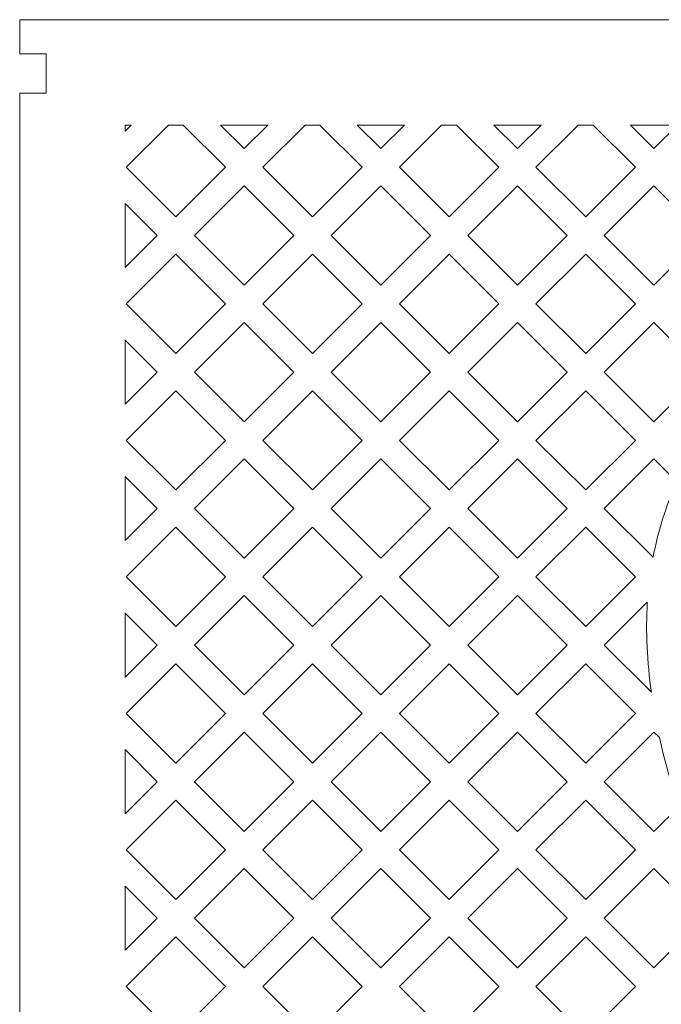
# Model space of a CAD drawing. Header units: millimetres. Extents: x -402 to 376, y -181 to 231.
# Tile 7 of 23: x -175 to -120, y -60 to 24. Entities that reach past the tile are written whole.
import ezdxf

# ---------------------------------------------------------------- set-up
doc = ezdxf.new("R2010")
doc.units = ezdxf.units.MM
doc.header["$MEASUREMENT"] = 0
doc.layers.add('Layer 1', color=7, linetype='Continuous')

msp = doc.modelspace()

# ---------------------------------------------------------------- linework, layer by layer
at = {"layer": 'Layer 1', "lineweight": 15}
for points, knots in [([(-174.5585, 23.9416), (-174.5585, 23.9416), (50.4421, 23.9416), (50.4421, 23.9416), (50.4421, 23.9416), (50.4421, 23.9416), (50.4421, 21.0256), (50.4421, 21.0256), (50.4421, 21.0256), (50.4421, 21.0256), (48.1917, 21.0256), (48.1917, 21.0256), (48.1917, 21.0256), (48.1917, 21.0256), (48.1917, 17.6509), (48.1917, 17.6509), (48.1917, 17.6509), (48.1917, 17.6509), (50.4421, 17.6509), (50.4421, 17.6509), (50.4421, 17.6509), (50.4421, 17.6509), (50.4421, -129.6201), (50.4421, -129.6201), (50.4421, -129.6201), (50.4421, -129.6201), (-174.5585, -129.6201), (-174.5585, -129.6201), (-174.5585, -129.6201), (-174.5585, -129.6201), (-174.5585, 17.6509), (-174.5585, 17.6509), (-174.5585, 17.6509), (-174.5585, 17.6509), (-172.3081, 17.6509), (-172.3081, 17.6509), (-172.3081, 17.6509), (-172.3081, 17.6509), (-172.3081, 21.0256), (-172.3081, 21.0256), (-172.3081, 21.0256), (-172.3081, 21.0256), (-174.5585, 21.0256), (-174.5585, 21.0256), (-174.5585, 21.0256), (-174.5585, 21.0256), (-174.5585, 23.9416), (-174.5585, 23.9416)], [0, 0, 0, 0, 0.0769231, 0.0769231, 0.0769231, 0.0769231, 0.1538462, 0.1538462, 0.1538462, 0.1538462, 0.2307692, 0.2307692, 0.2307692, 0.2307692, 0.3076923, 0.3076923, 0.3076923, 0.3076923, 0.3846154, 0.3846154, 0.3846154, 0.3846154, 0.4615385, 0.4615385, 0.4615385, 0.4615385, 0.5384615, 0.5384615, 0.5384615, 0.5384615, 0.6153846, 0.6153846, 0.6153846, 0.6153846, 0.6923077, 0.6923077, 0.6923077, 0.6923077, 0.7692308, 0.7692308, 0.7692308, 0.7692308, 0.8461538, 0.8461538, 0.8461538, 0.8461538, 1, 1, 1, 1]), ([(-165.043, 14.9416), (-165.043, 14.9416), (-165.5584, 14.9416), (-165.5584, 14.9416), (-165.5584, 14.9416), (-165.5584, 14.9416), (-165.5584, 14.4262), (-165.5584, 14.4262), (-165.5584, 14.4262), (-165.5584, 14.4262), (-165.043, 14.9416), (-165.043, 14.9416)], [0, 0, 0, 0, 0.25, 0.25, 0.25, 0.25, 0.5, 0.5, 0.5, 0.5, 1, 1, 1, 1]), ([(-160.5987, 14.9416), (-160.5987, 14.9416), (-161.8613, 14.9416), (-161.8613, 14.9416), (-161.8613, 14.9416), (-161.8613, 14.9416), (-165.4716, 11.3312), (-165.4716, 11.3312), (-165.4716, 11.3312), (-165.4716, 11.3312), (-161.2302, 7.088), (-161.2302, 7.088), (-161.2302, 7.088), (-161.2302, 7.088), (-156.987, 11.3312), (-156.987, 11.3312), (-156.987, 11.3312), (-156.987, 11.3312), (-160.5987, 14.9416), (-160.5987, 14.9416)], [0, 0, 0, 0, 0.1666667, 0.1666667, 0.1666667, 0.1666667, 0.3333333, 0.3333333, 0.3333333, 0.3333333, 0.5, 0.5, 0.5, 0.5, 0.6666667, 0.6666667, 0.6666667, 0.6666667, 1, 1, 1, 1]), ([(-153.3753, 14.9416), (-153.3753, 14.9416), (-157.417, 14.9416), (-157.417, 14.9416), (-157.417, 14.9416), (-157.417, 14.9416), (-155.3953, 12.9216), (-155.3953, 12.9216), (-155.3953, 12.9216), (-155.3953, 12.9216), (-153.3753, 14.9416), (-153.3753, 14.9416)], [0, 0, 0, 0, 0.25, 0.25, 0.25, 0.25, 0.5, 0.5, 0.5, 0.5, 1, 1, 1, 1]), ([(-148.931, 14.9416), (-148.931, 14.9416), (-150.1932, 14.9416), (-150.1932, 14.9416), (-150.1932, 14.9416), (-150.1932, 14.9416), (-153.8053, 11.3312), (-153.8053, 11.3312), (-153.8053, 11.3312), (-153.8053, 11.3312), (-149.5621, 7.088), (-149.5621, 7.088), (-149.5621, 7.088), (-149.5621, 7.088), (-145.3192, 11.3312), (-145.3192, 11.3312), (-145.3192, 11.3312), (-145.3192, 11.3312), (-148.931, 14.9416), (-148.931, 14.9416)], [0, 0, 0, 0, 0.1666667, 0.1666667, 0.1666667, 0.1666667, 0.3333333, 0.3333333, 0.3333333, 0.3333333, 0.5, 0.5, 0.5, 0.5, 0.6666667, 0.6666667, 0.6666667, 0.6666667, 1, 1, 1, 1]), ([(-141.7089, 14.9416), (-141.7089, 14.9416), (-145.7493, 14.9416), (-145.7493, 14.9416), (-145.7493, 14.9416), (-145.7493, 14.9416), (-143.7289, 12.9216), (-143.7289, 12.9216), (-143.7289, 12.9216), (-143.7289, 12.9216), (-141.7089, 14.9416), (-141.7089, 14.9416)], [0, 0, 0, 0, 0.25, 0.25, 0.25, 0.25, 0.5, 0.5, 0.5, 0.5, 1, 1, 1, 1]), ([(-137.2632, 14.9416), (-137.2632, 14.9416), (-138.5268, 14.9416), (-138.5268, 14.9416), (-138.5268, 14.9416), (-138.5268, 14.9416), (-142.1372, 11.3312), (-142.1372, 11.3312), (-142.1372, 11.3312), (-142.1372, 11.3312), (-137.8957, 7.088), (-137.8957, 7.088), (-137.8957, 7.088), (-137.8957, 7.088), (-133.6529, 11.3312), (-133.6529, 11.3312), (-133.6529, 11.3312), (-133.6529, 11.3312), (-137.2632, 14.9416), (-137.2632, 14.9416)], [0, 0, 0, 0, 0.1666667, 0.1666667, 0.1666667, 0.1666667, 0.3333333, 0.3333333, 0.3333333, 0.3333333, 0.5, 0.5, 0.5, 0.5, 0.6666667, 0.6666667, 0.6666667, 0.6666667, 1, 1, 1, 1]), ([(-130.0408, 14.9416), (-130.0408, 14.9416), (-134.0811, 14.9416), (-134.0811, 14.9416), (-134.0811, 14.9416), (-134.0811, 14.9416), (-132.0611, 12.9216), (-132.0611, 12.9216), (-132.0611, 12.9216), (-132.0611, 12.9216), (-130.0408, 14.9416), (-130.0408, 14.9416)], [0, 0, 0, 0, 0.25, 0.25, 0.25, 0.25, 0.5, 0.5, 0.5, 0.5, 1, 1, 1, 1]), ([(-125.5968, 14.9416), (-125.5968, 14.9416), (-126.8591, 14.9416), (-126.8591, 14.9416), (-126.8591, 14.9416), (-126.8591, 14.9416), (-130.4708, 11.3312), (-130.4708, 11.3312), (-130.4708, 11.3312), (-130.4708, 11.3312), (-126.2279, 7.088), (-126.2279, 7.088), (-126.2279, 7.088), (-126.2279, 7.088), (-121.9847, 11.3312), (-121.9847, 11.3312), (-121.9847, 11.3312), (-121.9847, 11.3312), (-125.5968, 14.9416), (-125.5968, 14.9416)], [0, 0, 0, 0, 0.1666667, 0.1666667, 0.1666667, 0.1666667, 0.3333333, 0.3333333, 0.3333333, 0.3333333, 0.5, 0.5, 0.5, 0.5, 0.6666667, 0.6666667, 0.6666667, 0.6666667, 1, 1, 1, 1]), ([(-118.3744, 14.9416), (-118.3744, 14.9416), (-122.4148, 14.9416), (-122.4148, 14.9416), (-122.4148, 14.9416), (-122.4148, 14.9416), (-120.3948, 12.9216), (-120.3948, 12.9216), (-120.3948, 12.9216), (-120.3948, 12.9216), (-118.3744, 14.9416), (-118.3744, 14.9416)], [0, 0, 0, 0, 0.25, 0.25, 0.25, 0.25, 0.5, 0.5, 0.5, 0.5, 1, 1, 1, 1]), ([(-155.3953, 9.7395), (-155.3953, 9.7395), (-151.1538, 5.4967), (-151.1538, 5.4967), (-151.1538, 5.4967), (-151.1538, 5.4967), (-155.3953, 1.2534), (-155.3953, 1.2534), (-155.3953, 1.2534), (-155.3953, 1.2534), (-159.6385, 5.4967), (-159.6385, 5.4967), (-159.6385, 5.4967), (-159.6385, 5.4967), (-155.3953, 9.7395), (-155.3953, 9.7395)], [0, 0, 0, 0, 0.2, 0.2, 0.2, 0.2, 0.4, 0.4, 0.4, 0.4, 0.6, 0.6, 0.6, 0.6, 1, 1, 1, 1]), ([(-143.7289, 9.7395), (-143.7289, 9.7395), (-139.486, 5.4967), (-139.486, 5.4967), (-139.486, 5.4967), (-139.486, 5.4967), (-143.7289, 1.2534), (-143.7289, 1.2534), (-143.7289, 1.2534), (-143.7289, 1.2534), (-147.9721, 5.4967), (-147.9721, 5.4967), (-147.9721, 5.4967), (-147.9721, 5.4967), (-143.7289, 9.7395), (-143.7289, 9.7395)], [0, 0, 0, 0, 0.2, 0.2, 0.2, 0.2, 0.4, 0.4, 0.4, 0.4, 0.6, 0.6, 0.6, 0.6, 1, 1, 1, 1]), ([(-132.0611, 9.7395), (-132.0611, 9.7395), (-127.8193, 5.4967), (-127.8193, 5.4967), (-127.8193, 5.4967), (-127.8193, 5.4967), (-132.0611, 1.2534), (-132.0611, 1.2534), (-132.0611, 1.2534), (-132.0611, 1.2534), (-136.304, 5.4967), (-136.304, 5.4967), (-136.304, 5.4967), (-136.304, 5.4967), (-132.0611, 9.7395), (-132.0611, 9.7395)], [0, 0, 0, 0, 0.2, 0.2, 0.2, 0.2, 0.4, 0.4, 0.4, 0.4, 0.6, 0.6, 0.6, 0.6, 1, 1, 1, 1]), ([(-120.3948, 9.7395), (-120.3948, 9.7395), (-116.1516, 5.4967), (-116.1516, 5.4967), (-116.1516, 5.4967), (-116.1516, 5.4967), (-120.3948, 1.2534), (-120.3948, 1.2534), (-120.3948, 1.2534), (-120.3948, 1.2534), (-124.6362, 5.4967), (-124.6362, 5.4967), (-124.6362, 5.4967), (-124.6362, 5.4967), (-120.3948, 9.7395), (-120.3948, 9.7395)], [0, 0, 0, 0, 0.2, 0.2, 0.2, 0.2, 0.4, 0.4, 0.4, 0.4, 0.6, 0.6, 0.6, 0.6, 1, 1, 1, 1]), ([(-165.5584, 8.2346), (-165.5584, 8.2346), (-165.5584, 2.7598), (-165.5584, 2.7598), (-165.5584, 2.7598), (-165.5584, 2.7598), (-162.8202, 5.4967), (-162.8202, 5.4967), (-162.8202, 5.4967), (-162.8202, 5.4967), (-165.5584, 8.2346), (-165.5584, 8.2346)], [0, 0, 0, 0, 0.25, 0.25, 0.25, 0.25, 0.5, 0.5, 0.5, 0.5, 1, 1, 1, 1]), ([(-161.2302, 3.9063), (-161.2302, 3.9063), (-156.987, -0.3369), (-156.987, -0.3369), (-156.987, -0.3369), (-156.987, -0.3369), (-161.2302, -4.5797), (-161.2302, -4.5797), (-161.2302, -4.5797), (-161.2302, -4.5797), (-165.4716, -0.3369), (-165.4716, -0.3369), (-165.4716, -0.3369), (-165.4716, -0.3369), (-161.2302, 3.9063), (-161.2302, 3.9063)], [0, 0, 0, 0, 0.2, 0.2, 0.2, 0.2, 0.4, 0.4, 0.4, 0.4, 0.6, 0.6, 0.6, 0.6, 1, 1, 1, 1]), ([(-149.5621, 3.9063), (-149.5621, 3.9063), (-145.3192, -0.3369), (-145.3192, -0.3369), (-145.3192, -0.3369), (-145.3192, -0.3369), (-149.5621, -4.5797), (-149.5621, -4.5797), (-149.5621, -4.5797), (-149.5621, -4.5797), (-153.8053, -0.3369), (-153.8053, -0.3369), (-153.8053, -0.3369), (-153.8053, -0.3369), (-149.5621, 3.9063), (-149.5621, 3.9063)], [0, 0, 0, 0, 0.2, 0.2, 0.2, 0.2, 0.4, 0.4, 0.4, 0.4, 0.6, 0.6, 0.6, 0.6, 1, 1, 1, 1]), ([(-137.8957, 3.9063), (-137.8957, 3.9063), (-133.6529, -0.3369), (-133.6529, -0.3369), (-133.6529, -0.3369), (-133.6529, -0.3369), (-137.8957, -4.5797), (-137.8957, -4.5797), (-137.8957, -4.5797), (-137.8957, -4.5797), (-142.1372, -0.3369), (-142.1372, -0.3369), (-142.1372, -0.3369), (-142.1372, -0.3369), (-137.8957, 3.9063), (-137.8957, 3.9063)], [0, 0, 0, 0, 0.2, 0.2, 0.2, 0.2, 0.4, 0.4, 0.4, 0.4, 0.6, 0.6, 0.6, 0.6, 1, 1, 1, 1]), ([(-126.2279, 3.9063), (-126.2279, 3.9063), (-121.9847, -0.3369), (-121.9847, -0.3369), (-121.9847, -0.3369), (-121.9847, -0.3369), (-126.2279, -4.5797), (-126.2279, -4.5797), (-126.2279, -4.5797), (-126.2279, -4.5797), (-130.4708, -0.3369), (-130.4708, -0.3369), (-130.4708, -0.3369), (-130.4708, -0.3369), (-126.2279, 3.9063), (-126.2279, 3.9063)], [0, 0, 0, 0, 0.2, 0.2, 0.2, 0.2, 0.4, 0.4, 0.4, 0.4, 0.6, 0.6, 0.6, 0.6, 1, 1, 1, 1]), ([(-155.3953, -1.9283), (-155.3953, -1.9283), (-151.1538, -6.1701), (-151.1538, -6.1701), (-151.1538, -6.1701), (-151.1538, -6.1701), (-155.3953, -10.4129), (-155.3953, -10.4129), (-155.3953, -10.4129), (-155.3953, -10.4129), (-159.6385, -6.1701), (-159.6385, -6.1701), (-159.6385, -6.1701), (-159.6385, -6.1701), (-155.3953, -1.9283), (-155.3953, -1.9283)], [0, 0, 0, 0, 0.2, 0.2, 0.2, 0.2, 0.4, 0.4, 0.4, 0.4, 0.6, 0.6, 0.6, 0.6, 1, 1, 1, 1]), ([(-143.7289, -1.9283), (-143.7289, -1.9283), (-139.486, -6.1701), (-139.486, -6.1701), (-139.486, -6.1701), (-139.486, -6.1701), (-143.7289, -10.4129), (-143.7289, -10.4129), (-143.7289, -10.4129), (-143.7289, -10.4129), (-147.9721, -6.1701), (-147.9721, -6.1701), (-147.9721, -6.1701), (-147.9721, -6.1701), (-143.7289, -1.9283), (-143.7289, -1.9283)], [0, 0, 0, 0, 0.2, 0.2, 0.2, 0.2, 0.4, 0.4, 0.4, 0.4, 0.6, 0.6, 0.6, 0.6, 1, 1, 1, 1]), ([(-132.0611, -1.9283), (-132.0611, -1.9283), (-127.8193, -6.1701), (-127.8193, -6.1701), (-127.8193, -6.1701), (-127.8193, -6.1701), (-132.0611, -10.4129), (-132.0611, -10.4129), (-132.0611, -10.4129), (-132.0611, -10.4129), (-136.304, -6.1701), (-136.304, -6.1701), (-136.304, -6.1701), (-136.304, -6.1701), (-132.0611, -1.9283), (-132.0611, -1.9283)], [0, 0, 0, 0, 0.2, 0.2, 0.2, 0.2, 0.4, 0.4, 0.4, 0.4, 0.6, 0.6, 0.6, 0.6, 1, 1, 1, 1]), ([(-120.3948, -1.9283), (-120.3948, -1.9283), (-116.1516, -6.1701), (-116.1516, -6.1701), (-116.1516, -6.1701), (-116.1516, -6.1701), (-120.3948, -10.4129), (-120.3948, -10.4129), (-120.3948, -10.4129), (-120.3948, -10.4129), (-124.6362, -6.1701), (-124.6362, -6.1701), (-124.6362, -6.1701), (-124.6362, -6.1701), (-120.3948, -1.9283), (-120.3948, -1.9283)], [0, 0, 0, 0, 0.2, 0.2, 0.2, 0.2, 0.4, 0.4, 0.4, 0.4, 0.6, 0.6, 0.6, 0.6, 1, 1, 1, 1]), ([(-165.5584, -3.4332), (-165.5584, -3.4332), (-165.5584, -8.908), (-165.5584, -8.908), (-165.5584, -8.908), (-165.5584, -8.908), (-162.8202, -6.1701), (-162.8202, -6.1701), (-162.8202, -6.1701), (-162.8202, -6.1701), (-165.5584, -3.4332), (-165.5584, -3.4332)], [0, 0, 0, 0, 0.25, 0.25, 0.25, 0.25, 0.5, 0.5, 0.5, 0.5, 1, 1, 1, 1]), ([(-161.2302, -7.7614), (-161.2302, -7.7614), (-156.987, -12.0047), (-156.987, -12.0047), (-156.987, -12.0047), (-156.987, -12.0047), (-161.2302, -16.2461), (-161.2302, -16.2461), (-161.2302, -16.2461), (-161.2302, -16.2461), (-165.4716, -12.0047), (-165.4716, -12.0047), (-165.4716, -12.0047), (-165.4716, -12.0047), (-161.2302, -7.7614), (-161.2302, -7.7614)], [0, 0, 0, 0, 0.2, 0.2, 0.2, 0.2, 0.4, 0.4, 0.4, 0.4, 0.6, 0.6, 0.6, 0.6, 1, 1, 1, 1]), ([(-149.5621, -7.7614), (-149.5621, -7.7614), (-145.3192, -12.0047), (-145.3192, -12.0047), (-145.3192, -12.0047), (-145.3192, -12.0047), (-149.5621, -16.2461), (-149.5621, -16.2461), (-149.5621, -16.2461), (-149.5621, -16.2461), (-153.8053, -12.0047), (-153.8053, -12.0047), (-153.8053, -12.0047), (-153.8053, -12.0047), (-149.5621, -7.7614), (-149.5621, -7.7614)], [0, 0, 0, 0, 0.2, 0.2, 0.2, 0.2, 0.4, 0.4, 0.4, 0.4, 0.6, 0.6, 0.6, 0.6, 1, 1, 1, 1]), ([(-137.8957, -7.7614), (-137.8957, -7.7614), (-133.6529, -12.0047), (-133.6529, -12.0047), (-133.6529, -12.0047), (-133.6529, -12.0047), (-137.8957, -16.2461), (-137.8957, -16.2461), (-137.8957, -16.2461), (-137.8957, -16.2461), (-142.1372, -12.0047), (-142.1372, -12.0047), (-142.1372, -12.0047), (-142.1372, -12.0047), (-137.8957, -7.7614), (-137.8957, -7.7614)], [0, 0, 0, 0, 0.2, 0.2, 0.2, 0.2, 0.4, 0.4, 0.4, 0.4, 0.6, 0.6, 0.6, 0.6, 1, 1, 1, 1]), ([(-126.2279, -7.7614), (-126.2279, -7.7614), (-121.9847, -12.0047), (-121.9847, -12.0047), (-121.9847, -12.0047), (-121.9847, -12.0047), (-126.2279, -16.2461), (-126.2279, -16.2461), (-126.2279, -16.2461), (-126.2279, -16.2461), (-130.4708, -12.0047), (-130.4708, -12.0047), (-130.4708, -12.0047), (-130.4708, -12.0047), (-126.2279, -7.7614), (-126.2279, -7.7614)], [0, 0, 0, 0, 0.2, 0.2, 0.2, 0.2, 0.4, 0.4, 0.4, 0.4, 0.6, 0.6, 0.6, 0.6, 1, 1, 1, 1]), ([(-155.3953, -13.595), (-155.3953, -13.595), (-151.1538, -17.8378), (-151.1538, -17.8378), (-151.1538, -17.8378), (-151.1538, -17.8378), (-155.3953, -22.0807), (-155.3953, -22.0807), (-155.3953, -22.0807), (-155.3953, -22.0807), (-159.6385, -17.8378), (-159.6385, -17.8378), (-159.6385, -17.8378), (-159.6385, -17.8378), (-155.3953, -13.595), (-155.3953, -13.595)], [0, 0, 0, 0, 0.2, 0.2, 0.2, 0.2, 0.4, 0.4, 0.4, 0.4, 0.6, 0.6, 0.6, 0.6, 1, 1, 1, 1]), ([(-143.7289, -13.595), (-143.7289, -13.595), (-139.486, -17.8378), (-139.486, -17.8378), (-139.486, -17.8378), (-139.486, -17.8378), (-143.7289, -22.0807), (-143.7289, -22.0807), (-143.7289, -22.0807), (-143.7289, -22.0807), (-147.9721, -17.8378), (-147.9721, -17.8378), (-147.9721, -17.8378), (-147.9721, -17.8378), (-143.7289, -13.595), (-143.7289, -13.595)], [0, 0, 0, 0, 0.2, 0.2, 0.2, 0.2, 0.4, 0.4, 0.4, 0.4, 0.6, 0.6, 0.6, 0.6, 1, 1, 1, 1]), ([(-132.0611, -13.595), (-132.0611, -13.595), (-127.8193, -17.8378), (-127.8193, -17.8378), (-127.8193, -17.8378), (-127.8193, -17.8378), (-132.0611, -22.0807), (-132.0611, -22.0807), (-132.0611, -22.0807), (-132.0611, -22.0807), (-136.304, -17.8378), (-136.304, -17.8378), (-136.304, -17.8378), (-136.304, -17.8378), (-132.0611, -13.595), (-132.0611, -13.595)], [0, 0, 0, 0, 0.2, 0.2, 0.2, 0.2, 0.4, 0.4, 0.4, 0.4, 0.6, 0.6, 0.6, 0.6, 1, 1, 1, 1]), ([(-120.3948, -13.595), (-120.3948, -13.595), (-118.4697, -15.5201), (-118.4697, -15.5201), (-118.4697, -15.5201), (-119.3844, -17.6505), (-120.0572, -19.8388), (-120.4773, -21.9967), (-120.4773, -21.9967), (-120.4773, -21.9967), (-124.6362, -17.8378), (-124.6362, -17.8378), (-124.6362, -17.8378), (-124.6362, -17.8378), (-120.3948, -13.595), (-120.3948, -13.595)], [0, 0, 0, 0, 0.2, 0.2, 0.2, 0.2, 0.4, 0.4, 0.4, 0.4, 0.6, 0.6, 0.6, 0.6, 1, 1, 1, 1]), ([(-165.5584, -15.101), (-165.5584, -15.101), (-165.5584, -20.5747), (-165.5584, -20.5747), (-165.5584, -20.5747), (-165.5584, -20.5747), (-162.8202, -17.8378), (-162.8202, -17.8378), (-162.8202, -17.8378), (-162.8202, -17.8378), (-165.5584, -15.101), (-165.5584, -15.101)], [0, 0, 0, 0, 0.25, 0.25, 0.25, 0.25, 0.5, 0.5, 0.5, 0.5, 1, 1, 1, 1]), ([(-161.2302, -19.4282), (-161.2302, -19.4282), (-156.987, -23.671), (-156.987, -23.671), (-156.987, -23.671), (-156.987, -23.671), (-161.2302, -27.9139), (-161.2302, -27.9139), (-161.2302, -27.9139), (-161.2302, -27.9139), (-165.4716, -23.671), (-165.4716, -23.671), (-165.4716, -23.671), (-165.4716, -23.671), (-161.2302, -19.4282), (-161.2302, -19.4282)], [0, 0, 0, 0, 0.2, 0.2, 0.2, 0.2, 0.4, 0.4, 0.4, 0.4, 0.6, 0.6, 0.6, 0.6, 1, 1, 1, 1]), ([(-149.5621, -19.4282), (-149.5621, -19.4282), (-145.3192, -23.671), (-145.3192, -23.671), (-145.3192, -23.671), (-145.3192, -23.671), (-149.5621, -27.9139), (-149.5621, -27.9139), (-149.5621, -27.9139), (-149.5621, -27.9139), (-153.8053, -23.671), (-153.8053, -23.671), (-153.8053, -23.671), (-153.8053, -23.671), (-149.5621, -19.4282), (-149.5621, -19.4282)], [0, 0, 0, 0, 0.2, 0.2, 0.2, 0.2, 0.4, 0.4, 0.4, 0.4, 0.6, 0.6, 0.6, 0.6, 1, 1, 1, 1]), ([(-137.8957, -19.4282), (-137.8957, -19.4282), (-133.6529, -23.671), (-133.6529, -23.671), (-133.6529, -23.671), (-133.6529, -23.671), (-137.8957, -27.9139), (-137.8957, -27.9139), (-137.8957, -27.9139), (-137.8957, -27.9139), (-142.1372, -23.671), (-142.1372, -23.671), (-142.1372, -23.671), (-142.1372, -23.671), (-137.8957, -19.4282), (-137.8957, -19.4282)], [0, 0, 0, 0, 0.2, 0.2, 0.2, 0.2, 0.4, 0.4, 0.4, 0.4, 0.6, 0.6, 0.6, 0.6, 1, 1, 1, 1]), ([(-126.2279, -19.4282), (-126.2279, -19.4282), (-121.9847, -23.671), (-121.9847, -23.671), (-121.9847, -23.671), (-121.9847, -23.671), (-126.2279, -27.9139), (-126.2279, -27.9139), (-126.2279, -27.9139), (-126.2279, -27.9139), (-130.4708, -23.671), (-130.4708, -23.671), (-130.4708, -23.671), (-130.4708, -23.671), (-126.2279, -19.4282), (-126.2279, -19.4282)], [0, 0, 0, 0, 0.2, 0.2, 0.2, 0.2, 0.4, 0.4, 0.4, 0.4, 0.6, 0.6, 0.6, 0.6, 1, 1, 1, 1]), ([(-155.3953, -25.2627), (-155.3953, -25.2627), (-151.1538, -29.5042), (-151.1538, -29.5042), (-151.1538, -29.5042), (-151.1538, -29.5042), (-155.3953, -33.7474), (-155.3953, -33.7474), (-155.3953, -33.7474), (-155.3953, -33.7474), (-159.6385, -29.5042), (-159.6385, -29.5042), (-159.6385, -29.5042), (-159.6385, -29.5042), (-155.3953, -25.2627), (-155.3953, -25.2627)], [0, 0, 0, 0, 0.2, 0.2, 0.2, 0.2, 0.4, 0.4, 0.4, 0.4, 0.6, 0.6, 0.6, 0.6, 1, 1, 1, 1]), ([(-143.7289, -25.2627), (-143.7289, -25.2627), (-139.486, -29.5042), (-139.486, -29.5042), (-139.486, -29.5042), (-139.486, -29.5042), (-143.7289, -33.7474), (-143.7289, -33.7474), (-143.7289, -33.7474), (-143.7289, -33.7474), (-147.9721, -29.5042), (-147.9721, -29.5042), (-147.9721, -29.5042), (-147.9721, -29.5042), (-143.7289, -25.2627), (-143.7289, -25.2627)], [0, 0, 0, 0, 0.2, 0.2, 0.2, 0.2, 0.4, 0.4, 0.4, 0.4, 0.6, 0.6, 0.6, 0.6, 1, 1, 1, 1]), ([(-132.0611, -25.2627), (-132.0611, -25.2627), (-127.8193, -29.5042), (-127.8193, -29.5042), (-127.8193, -29.5042), (-127.8193, -29.5042), (-132.0611, -33.7474), (-132.0611, -33.7474), (-132.0611, -33.7474), (-132.0611, -33.7474), (-136.304, -29.5042), (-136.304, -29.5042), (-136.304, -29.5042), (-136.304, -29.5042), (-132.0611, -25.2627), (-132.0611, -25.2627)], [0, 0, 0, 0, 0.2, 0.2, 0.2, 0.2, 0.4, 0.4, 0.4, 0.4, 0.6, 0.6, 0.6, 0.6, 1, 1, 1, 1]), ([(-120.6191, -33.5227), (-120.6191, -33.5227), (-124.6362, -29.5042), (-124.6362, -29.5042), (-124.6362, -29.5042), (-124.6362, -29.5042), (-120.9652, -25.8332), (-120.9652, -25.8332), (-120.9652, -25.8332), (-121.1165, -28.3397), (-120.9804, -30.9262), (-120.6191, -33.5227)], [0, 0, 0, 0, 0.25, 0.25, 0.25, 0.25, 0.5, 0.5, 0.5, 0.5, 1, 1, 1, 1]), ([(-165.5584, -26.7673), (-165.5584, -26.7673), (-165.5584, -32.2425), (-165.5584, -32.2425), (-165.5584, -32.2425), (-165.5584, -32.2425), (-162.8202, -29.5042), (-162.8202, -29.5042), (-162.8202, -29.5042), (-162.8202, -29.5042), (-165.5584, -26.7673), (-165.5584, -26.7673)], [0, 0, 0, 0, 0.25, 0.25, 0.25, 0.25, 0.5, 0.5, 0.5, 0.5, 1, 1, 1, 1]), ([(-161.2302, -31.0959), (-161.2302, -31.0959), (-156.987, -35.3388), (-156.987, -35.3388), (-156.987, -35.3388), (-156.987, -35.3388), (-161.2302, -39.582), (-161.2302, -39.582), (-161.2302, -39.582), (-161.2302, -39.582), (-165.4716, -35.3388), (-165.4716, -35.3388), (-165.4716, -35.3388), (-165.4716, -35.3388), (-161.2302, -31.0959), (-161.2302, -31.0959)], [0, 0, 0, 0, 0.2, 0.2, 0.2, 0.2, 0.4, 0.4, 0.4, 0.4, 0.6, 0.6, 0.6, 0.6, 1, 1, 1, 1]), ([(-149.5621, -31.0959), (-149.5621, -31.0959), (-145.3192, -35.3388), (-145.3192, -35.3388), (-145.3192, -35.3388), (-145.3192, -35.3388), (-149.5621, -39.582), (-149.5621, -39.582), (-149.5621, -39.582), (-149.5621, -39.582), (-153.8053, -35.3388), (-153.8053, -35.3388), (-153.8053, -35.3388), (-153.8053, -35.3388), (-149.5621, -31.0959), (-149.5621, -31.0959)], [0, 0, 0, 0, 0.2, 0.2, 0.2, 0.2, 0.4, 0.4, 0.4, 0.4, 0.6, 0.6, 0.6, 0.6, 1, 1, 1, 1]), ([(-137.8957, -31.0959), (-137.8957, -31.0959), (-133.6529, -35.3388), (-133.6529, -35.3388), (-133.6529, -35.3388), (-133.6529, -35.3388), (-137.8957, -39.582), (-137.8957, -39.582), (-137.8957, -39.582), (-137.8957, -39.582), (-142.1372, -35.3388), (-142.1372, -35.3388), (-142.1372, -35.3388), (-142.1372, -35.3388), (-137.8957, -31.0959), (-137.8957, -31.0959)], [0, 0, 0, 0, 0.2, 0.2, 0.2, 0.2, 0.4, 0.4, 0.4, 0.4, 0.6, 0.6, 0.6, 0.6, 1, 1, 1, 1]), ([(-126.2279, -31.0959), (-126.2279, -31.0959), (-121.9847, -35.3388), (-121.9847, -35.3388), (-121.9847, -35.3388), (-121.9847, -35.3388), (-126.2279, -39.582), (-126.2279, -39.582), (-126.2279, -39.582), (-126.2279, -39.582), (-130.4708, -35.3388), (-130.4708, -35.3388), (-130.4708, -35.3388), (-130.4708, -35.3388), (-126.2279, -31.0959), (-126.2279, -31.0959)], [0, 0, 0, 0, 0.2, 0.2, 0.2, 0.2, 0.4, 0.4, 0.4, 0.4, 0.6, 0.6, 0.6, 0.6, 1, 1, 1, 1]), ([(-155.3953, -36.9291), (-155.3953, -36.9291), (-151.1538, -41.172), (-151.1538, -41.172), (-151.1538, -41.172), (-151.1538, -41.172), (-155.3953, -45.4152), (-155.3953, -45.4152), (-155.3953, -45.4152), (-155.3953, -45.4152), (-159.6385, -41.172), (-159.6385, -41.172), (-159.6385, -41.172), (-159.6385, -41.172), (-155.3953, -36.9291), (-155.3953, -36.9291)], [0, 0, 0, 0, 0.2, 0.2, 0.2, 0.2, 0.4, 0.4, 0.4, 0.4, 0.6, 0.6, 0.6, 0.6, 1, 1, 1, 1]), ([(-143.7289, -36.9291), (-143.7289, -36.9291), (-139.486, -41.172), (-139.486, -41.172), (-139.486, -41.172), (-139.486, -41.172), (-143.7289, -45.4152), (-143.7289, -45.4152), (-143.7289, -45.4152), (-143.7289, -45.4152), (-147.9721, -41.172), (-147.9721, -41.172), (-147.9721, -41.172), (-147.9721, -41.172), (-143.7289, -36.9291), (-143.7289, -36.9291)], [0, 0, 0, 0, 0.2, 0.2, 0.2, 0.2, 0.4, 0.4, 0.4, 0.4, 0.6, 0.6, 0.6, 0.6, 1, 1, 1, 1]), ([(-132.0611, -36.9291), (-132.0611, -36.9291), (-127.8193, -41.172), (-127.8193, -41.172), (-127.8193, -41.172), (-127.8193, -41.172), (-132.0611, -45.4152), (-132.0611, -45.4152), (-132.0611, -45.4152), (-132.0611, -45.4152), (-136.304, -41.172), (-136.304, -41.172), (-136.304, -41.172), (-136.304, -41.172), (-132.0611, -36.9291), (-132.0611, -36.9291)], [0, 0, 0, 0, 0.2, 0.2, 0.2, 0.2, 0.4, 0.4, 0.4, 0.4, 0.6, 0.6, 0.6, 0.6, 1, 1, 1, 1]), ([(-120.3948, -36.9291), (-120.3948, -36.9291), (-119.9206, -37.4032), (-119.9206, -37.4032), (-119.9206, -37.4032), (-119.4811, -39.3986), (-118.9269, -41.3773), (-118.2876, -43.308), (-118.2876, -43.308), (-118.2876, -43.308), (-120.3948, -45.4152), (-120.3948, -45.4152), (-120.3948, -45.4152), (-120.3948, -45.4152), (-124.6362, -41.172), (-124.6362, -41.172), (-124.6362, -41.172), (-124.6362, -41.172), (-120.3948, -36.9291), (-120.3948, -36.9291)], [0, 0, 0, 0, 0.1666667, 0.1666667, 0.1666667, 0.1666667, 0.3333333, 0.3333333, 0.3333333, 0.3333333, 0.5, 0.5, 0.5, 0.5, 0.6666667, 0.6666667, 0.6666667, 0.6666667, 1, 1, 1, 1]), ([(-165.5584, -38.4355), (-165.5584, -38.4355), (-165.5584, -43.9088), (-165.5584, -43.9088), (-165.5584, -43.9088), (-165.5584, -43.9088), (-162.8202, -41.172), (-162.8202, -41.172), (-162.8202, -41.172), (-162.8202, -41.172), (-165.5584, -38.4355), (-165.5584, -38.4355)], [0, 0, 0, 0, 0.25, 0.25, 0.25, 0.25, 0.5, 0.5, 0.5, 0.5, 1, 1, 1, 1]), ([(-161.2302, -42.7637), (-161.2302, -42.7637), (-156.987, -47.0055), (-156.987, -47.0055), (-156.987, -47.0055), (-156.987, -47.0055), (-161.2302, -51.2484), (-161.2302, -51.2484), (-161.2302, -51.2484), (-161.2302, -51.2484), (-165.4716, -47.0055), (-165.4716, -47.0055), (-165.4716, -47.0055), (-165.4716, -47.0055), (-161.2302, -42.7637), (-161.2302, -42.7637)], [0, 0, 0, 0, 0.2, 0.2, 0.2, 0.2, 0.4, 0.4, 0.4, 0.4, 0.6, 0.6, 0.6, 0.6, 1, 1, 1, 1]), ([(-149.5621, -42.7637), (-149.5621, -42.7637), (-145.3192, -47.0055), (-145.3192, -47.0055), (-145.3192, -47.0055), (-145.3192, -47.0055), (-149.5621, -51.2484), (-149.5621, -51.2484), (-149.5621, -51.2484), (-149.5621, -51.2484), (-153.8053, -47.0055), (-153.8053, -47.0055), (-153.8053, -47.0055), (-153.8053, -47.0055), (-149.5621, -42.7637), (-149.5621, -42.7637)], [0, 0, 0, 0, 0.2, 0.2, 0.2, 0.2, 0.4, 0.4, 0.4, 0.4, 0.6, 0.6, 0.6, 0.6, 1, 1, 1, 1]), ([(-137.8957, -42.7637), (-137.8957, -42.7637), (-133.6529, -47.0055), (-133.6529, -47.0055), (-133.6529, -47.0055), (-133.6529, -47.0055), (-137.8957, -51.2484), (-137.8957, -51.2484), (-137.8957, -51.2484), (-137.8957, -51.2484), (-142.1372, -47.0055), (-142.1372, -47.0055), (-142.1372, -47.0055), (-142.1372, -47.0055), (-137.8957, -42.7637), (-137.8957, -42.7637)], [0, 0, 0, 0, 0.2, 0.2, 0.2, 0.2, 0.4, 0.4, 0.4, 0.4, 0.6, 0.6, 0.6, 0.6, 1, 1, 1, 1]), ([(-126.2279, -42.7637), (-126.2279, -42.7637), (-121.9847, -47.0055), (-121.9847, -47.0055), (-121.9847, -47.0055), (-121.9847, -47.0055), (-126.2279, -51.2484), (-126.2279, -51.2484), (-126.2279, -51.2484), (-126.2279, -51.2484), (-130.4708, -47.0055), (-130.4708, -47.0055), (-130.4708, -47.0055), (-130.4708, -47.0055), (-126.2279, -42.7637), (-126.2279, -42.7637)], [0, 0, 0, 0, 0.2, 0.2, 0.2, 0.2, 0.4, 0.4, 0.4, 0.4, 0.6, 0.6, 0.6, 0.6, 1, 1, 1, 1]), ([(-155.3953, -48.5969), (-155.3953, -48.5969), (-151.1538, -52.8401), (-151.1538, -52.8401), (-151.1538, -52.8401), (-151.1538, -52.8401), (-155.3953, -57.0815), (-155.3953, -57.0815), (-155.3953, -57.0815), (-155.3953, -57.0815), (-159.6385, -52.8401), (-159.6385, -52.8401), (-159.6385, -52.8401), (-159.6385, -52.8401), (-155.3953, -48.5969), (-155.3953, -48.5969)], [0, 0, 0, 0, 0.2, 0.2, 0.2, 0.2, 0.4, 0.4, 0.4, 0.4, 0.6, 0.6, 0.6, 0.6, 1, 1, 1, 1]), ([(-143.7289, -48.5969), (-143.7289, -48.5969), (-139.486, -52.8401), (-139.486, -52.8401), (-139.486, -52.8401), (-139.486, -52.8401), (-143.7289, -57.0815), (-143.7289, -57.0815), (-143.7289, -57.0815), (-143.7289, -57.0815), (-147.9721, -52.8401), (-147.9721, -52.8401), (-147.9721, -52.8401), (-147.9721, -52.8401), (-143.7289, -48.5969), (-143.7289, -48.5969)], [0, 0, 0, 0, 0.2, 0.2, 0.2, 0.2, 0.4, 0.4, 0.4, 0.4, 0.6, 0.6, 0.6, 0.6, 1, 1, 1, 1]), ([(-132.0611, -48.5969), (-132.0611, -48.5969), (-127.8193, -52.8401), (-127.8193, -52.8401), (-127.8193, -52.8401), (-127.8193, -52.8401), (-132.0611, -57.0815), (-132.0611, -57.0815), (-132.0611, -57.0815), (-132.0611, -57.0815), (-136.304, -52.8401), (-136.304, -52.8401), (-136.304, -52.8401), (-136.304, -52.8401), (-132.0611, -48.5969), (-132.0611, -48.5969)], [0, 0, 0, 0, 0.2, 0.2, 0.2, 0.2, 0.4, 0.4, 0.4, 0.4, 0.6, 0.6, 0.6, 0.6, 1, 1, 1, 1]), ([(-120.3948, -48.5969), (-120.3948, -48.5969), (-116.1516, -52.8401), (-116.1516, -52.8401), (-116.1516, -52.8401), (-116.1516, -52.8401), (-120.3948, -57.0815), (-120.3948, -57.0815), (-120.3948, -57.0815), (-120.3948, -57.0815), (-124.6362, -52.8401), (-124.6362, -52.8401), (-124.6362, -52.8401), (-124.6362, -52.8401), (-120.3948, -48.5969), (-120.3948, -48.5969)], [0, 0, 0, 0, 0.2, 0.2, 0.2, 0.2, 0.4, 0.4, 0.4, 0.4, 0.6, 0.6, 0.6, 0.6, 1, 1, 1, 1]), ([(-165.5584, -50.1018), (-165.5584, -50.1018), (-165.5584, -55.5766), (-165.5584, -55.5766), (-165.5584, -55.5766), (-165.5584, -55.5766), (-162.8202, -52.8401), (-162.8202, -52.8401), (-162.8202, -52.8401), (-162.8202, -52.8401), (-165.5584, -50.1018), (-165.5584, -50.1018)], [0, 0, 0, 0, 0.25, 0.25, 0.25, 0.25, 0.5, 0.5, 0.5, 0.5, 1, 1, 1, 1]), ([(-161.2302, -54.4301), (-161.2302, -54.4301), (-156.987, -58.6733), (-156.987, -58.6733), (-156.987, -58.6733), (-156.987, -58.6733), (-161.2302, -62.9161), (-161.2302, -62.9161), (-161.2302, -62.9161), (-161.2302, -62.9161), (-165.4716, -58.6733), (-165.4716, -58.6733), (-165.4716, -58.6733), (-165.4716, -58.6733), (-161.2302, -54.4301), (-161.2302, -54.4301)], [0, 0, 0, 0, 0.2, 0.2, 0.2, 0.2, 0.4, 0.4, 0.4, 0.4, 0.6, 0.6, 0.6, 0.6, 1, 1, 1, 1]), ([(-149.5621, -54.4301), (-149.5621, -54.4301), (-145.3192, -58.6733), (-145.3192, -58.6733), (-145.3192, -58.6733), (-145.3192, -58.6733), (-149.5621, -62.9161), (-149.5621, -62.9161), (-149.5621, -62.9161), (-149.5621, -62.9161), (-153.8053, -58.6733), (-153.8053, -58.6733), (-153.8053, -58.6733), (-153.8053, -58.6733), (-149.5621, -54.4301), (-149.5621, -54.4301)], [0, 0, 0, 0, 0.2, 0.2, 0.2, 0.2, 0.4, 0.4, 0.4, 0.4, 0.6, 0.6, 0.6, 0.6, 1, 1, 1, 1]), ([(-137.8957, -54.4301), (-137.8957, -54.4301), (-133.6529, -58.6733), (-133.6529, -58.6733), (-133.6529, -58.6733), (-133.6529, -58.6733), (-137.8957, -62.9161), (-137.8957, -62.9161), (-137.8957, -62.9161), (-137.8957, -62.9161), (-142.1372, -58.6733), (-142.1372, -58.6733), (-142.1372, -58.6733), (-142.1372, -58.6733), (-137.8957, -54.4301), (-137.8957, -54.4301)], [0, 0, 0, 0, 0.2, 0.2, 0.2, 0.2, 0.4, 0.4, 0.4, 0.4, 0.6, 0.6, 0.6, 0.6, 1, 1, 1, 1]), ([(-126.2279, -54.4301), (-126.2279, -54.4301), (-121.9847, -58.6733), (-121.9847, -58.6733), (-121.9847, -58.6733), (-121.9847, -58.6733), (-126.2279, -62.9161), (-126.2279, -62.9161), (-126.2279, -62.9161), (-126.2279, -62.9161), (-130.4708, -58.6733), (-130.4708, -58.6733), (-130.4708, -58.6733), (-130.4708, -58.6733), (-126.2279, -54.4301), (-126.2279, -54.4301)], [0, 0, 0, 0, 0.2, 0.2, 0.2, 0.2, 0.4, 0.4, 0.4, 0.4, 0.6, 0.6, 0.6, 0.6, 1, 1, 1, 1])]:
    msp.add_open_spline(points, degree=3, knots=knots, dxfattribs=at)

doc.saveas('drawing.dxf')
